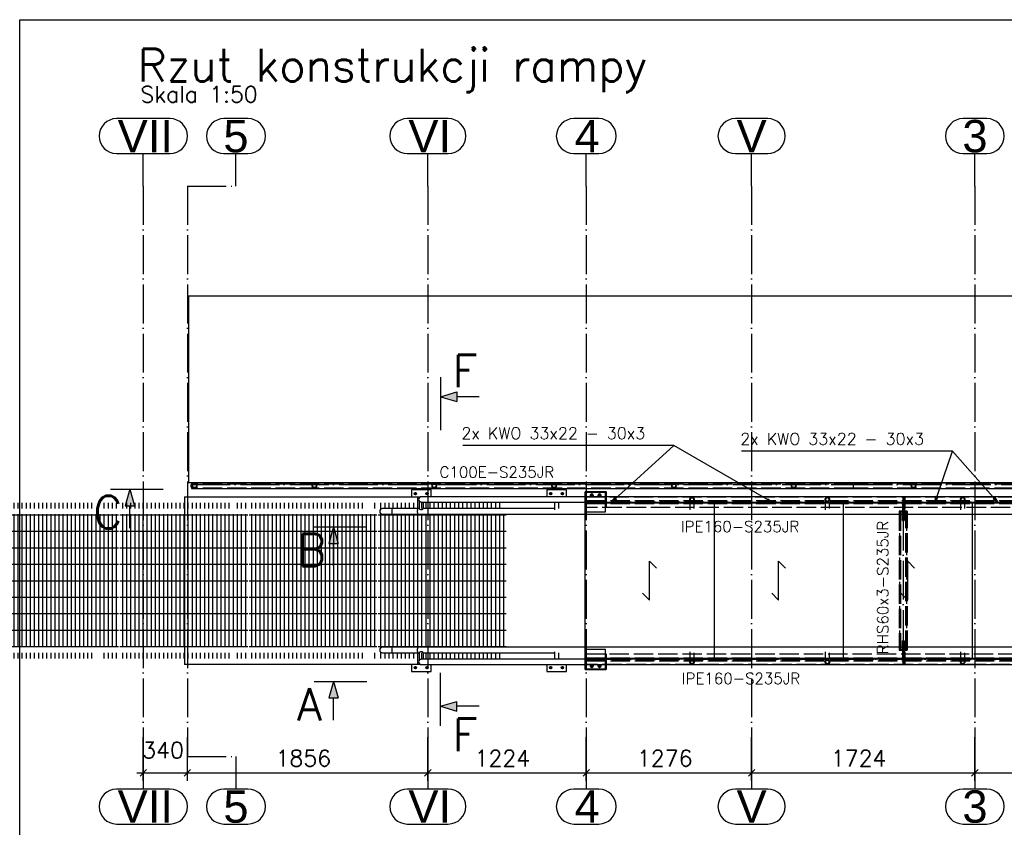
# Paper-space layout '450x700' of a CAD drawing. Header units: millimetres. Extents: x 0 to 420, y 0 to 695.
# Tile 46 of 86: x 0 to 152, y 570 to 695. Entities that reach past the tile are written whole.
import ezdxf

# ---------------------------------------------------------------- set-up
doc = ezdxf.new("R2010")
doc.units = ezdxf.units.MM
doc.linetypes.add('ACAD_ISO02W100', pattern=[15, 12, -3])
doc.linetypes.add('ACAD_ISO04W100', pattern=[30, 24, -3, 0, -3])
doc.layers.get('0').update_dxf_attribs({"linetype": 'CONTINUOUS'})
for name, color, linetype in [('AS_DIM_ON', 7, 'CONTINUOUS'), ('AS_Siatki', 72, 'CONTINUOUS'), ('Tabelka', 172, 'CONTINUOUS')]:
    doc.layers.add(name, color=color, linetype=linetype)
doc.styles.add('Arial', font='arial.ttf')
doc.styles.add('PB_CutSymbolDown', font='txt.shx', dxfattribs={"height": 5})
doc.styles.add('PB_CutSymbolUp', font='txt.shx', dxfattribs={"height": 5})
doc.styles.add('ROMANS', font='romans')
doc.styles.add('Simplex.shx', font='simplex.shx', dxfattribs={"height": 2})

# ---------------------------------------------------------------- blocks, each defined once
blk = doc.blocks.new('*U5')
at = {"color": 3}
blk.add_lwpolyline([(0, 690), (0, 0), (-415, 0), (-415, 690)], close=True, dxfattribs=at)
blk = doc.blocks.new('sectionup')
blk.add_hatch(color=256).paths.add_polyline_path([(-2.55, 0.73), (-2.55, -0.73), (0, 0)])
at = {"color": 7, "linetype": 'Continuous'}
for p, q in [((0, 3), (0, -5.15)), ((-6, 0), (-2.55, 0))]:
    blk.add_line(p, q, dxfattribs=at)
for p, q in [((0, 0), (-2.55, 0.73)), ((-2.55, 0.73), (-2.55, -0.73)), ((0, 0), (-2.55, -0.73))]:
    blk.add_line(p, q)
blk = doc.blocks.new('sectiondown')
blk.add_hatch(color=256).paths.add_polyline_path([(0, 0), (-2.55, 0.73), (-2.55, -0.73)])
at = {"color": 7, "linetype": 'Continuous'}
for p, q in [((0, -3), (0, 5.15)), ((-6, 0), (-2.55, 0))]:
    blk.add_line(p, q, dxfattribs=at)
for p, q in [((0, 0), (-2.55, 0.73)), ((-2.55, -0.73), (-2.55, 0.73)), ((0, 0), (-2.55, -0.73))]:
    blk.add_line(p, q)

psp = doc.layouts.new('450x700')

# ---------------------------------------------------------------- hatches: boundary and pattern name
at = {"extrusion": (-0.079716, 4.83996e-18, 0.996818)}
h = psp.add_hatch(dxfattribs=at)
h.set_pattern_fill('GRATE', color=256, scale=0.8, style=0)
h.set_pattern_definition([(4e-17, (-608.4092, 5.43235), (-5e-19, 0.635), []), (90, (-608.4092, 5.4323), (-2.54, 2e-16), [])])
h.paths.add_polyline_path([(-620.41, 11.63), (-620.41, -4.47), (-619.53, -4.47), (-619.53, 11.63)], flags=0)
h.paths.add_polyline_path([(-597.29, 11.63), (-597.29, -4.47), (-596.41, -4.47), (-596.41, 11.63)], flags=0)
h.paths.add_polyline_path([(-620.41, 15.33), (-620.41, 12.43), (-619.53, 12.43), (-619.53, 15.33)], flags=0)
h.paths.add_polyline_path([(-618.68, 15.33), (-618.68, -4.47), (-598.14, -4.47), (-598.14, 15.33)], flags=0)
h.paths.add_polyline_path([(-597.29, 15.33), (-597.29, 12.43), (-596.41, 12.43), (-596.41, 15.33)], flags=0)
h = psp.add_hatch(dxfattribs=at)
h.set_pattern_fill('GRATE', color=256, scale=0.8, style=0)
h.set_pattern_definition([(4e-17, (-608.4092, 25.43235), (-5e-19, 0.635), []), (90, (-608.4092, 25.4323), (-2.54, 2e-16), [])])
h.paths.add_polyline_path([(-620.41, 32.63), (-620.41, 15.53), (-619.53, 15.53), (-619.53, 32.63)], flags=0)
h.paths.add_polyline_path([(-597.29, 32.63), (-597.29, 15.53), (-596.41, 15.53), (-596.41, 32.63)], flags=0)
h.paths.add_polyline_path([(-620.41, 35.33), (-620.41, 33.33), (-619.53, 33.33), (-619.53, 35.33)], flags=0)
h.paths.add_polyline_path([(-618.68, 35.33), (-618.68, 15.53), (-598.14, 15.53), (-598.14, 35.33)], flags=0)
h.paths.add_polyline_path([(-597.29, 35.33), (-597.29, 33.33), (-596.41, 33.33), (-596.41, 35.33)], flags=0)
h = psp.add_hatch(dxfattribs=at)
h.set_pattern_fill('GRATE', color=256, scale=0.8, style=0)
h.set_pattern_definition([(4e-17, (-608.4092, 45.43235), (-5e-19, 0.635), []), (90, (-608.4092, 45.4323), (-2.54, 2e-16), [])])
h.paths.add_polyline_path([(-620.41, 53.53), (-620.41, 35.53), (-619.53, 35.53), (-619.53, 53.53)], flags=0)
h.paths.add_polyline_path([(-597.29, 53.53), (-597.29, 35.53), (-596.41, 35.53), (-596.41, 53.53)], flags=0)
h.paths.add_polyline_path([(-620.41, 55.33), (-620.41, 54.33), (-619.53, 54.33), (-619.53, 55.33)], flags=0)
h.paths.add_polyline_path([(-618.68, 55.33), (-618.68, 35.53), (-598.14, 35.53), (-598.14, 55.33)], flags=0)
h.paths.add_polyline_path([(-597.29, 55.33), (-597.29, 54.33), (-596.41, 54.33), (-596.41, 55.33)], flags=0)
h = psp.add_hatch(dxfattribs=at)
h.set_pattern_fill('GRATE', color=256, scale=0.8, style=0)
h.set_pattern_definition([(4e-17, (-608.4092, 65.43235), (-5e-19, 0.635), []), (90, (-608.4092, 65.4323), (-2.54, 2e-16), [])])
h.paths.add_polyline_path([(-620.41, 74.53), (-620.41, 55.53), (-619.53, 55.53), (-619.53, 74.53)], flags=0)
h.paths.add_polyline_path([(-597.29, 74.53), (-597.29, 55.53), (-596.41, 55.53), (-596.41, 74.53)], flags=0)
h.paths.add_polyline_path([(-620.41, 75.33), (-619.53, 75.33)], flags=0)
h.paths.add_polyline_path([(-618.68, 75.33), (-618.68, 55.53), (-598.14, 55.53), (-598.14, 75.33)], flags=0)
h.paths.add_polyline_path([(-597.29, 75.33), (-596.41, 75.33)], flags=0)

# ---------------------------------------------------------------- linework, layer by layer
at = {"color": 20, "linetype": 'Continuous', "ltscale": 0.25}
for p, q in [((23.23, 679.73), (14.95, 679.73)), ((35.25, 679.73), (31.54, 679.73)), ((66.18, 679.73), (59.84, 679.73)), ((89.42, 679.73), (85.56, 679.73)), ((115.5, 679.73), (110.52, 679.73)), ((149.33, 679.73), (145.66, 679.73)), ((14.95, 674.33), (23.23, 674.33)), ((31.54, 674.33), (35.25, 674.33)), ((59.84, 674.33), (66.18, 674.33)), ((85.56, 674.33), (89.42, 674.33)), ((110.52, 674.33), (115.5, 674.33)), ((145.66, 674.33), (149.33, 674.33)), ((23.23, 576.25), (14.95, 576.25)), ((35.25, 576.25), (31.54, 576.25)), ((66.18, 576.25), (59.84, 576.25)), ((89.42, 576.25), (85.56, 576.25)), ((115.5, 576.25), (110.52, 576.25)), ((149.33, 576.25), (145.66, 576.25)), ((14.95, 570.85), (23.23, 570.85)), ((31.54, 570.85), (35.25, 570.85)), ((59.84, 570.85), (66.18, 570.85)), ((85.56, 570.85), (89.42, 570.85)), ((110.52, 570.85), (115.5, 570.85)), ((145.66, 570.85), (149.33, 570.85))]:
    psp.add_line(p, q, dxfattribs=at)
at = {"color": 20, "linetype": 'ACAD_ISO04W100', "ltscale": 0.25}
for p, q in [((19.09, 669.33), (19.09, 674.33)), ((33.39, 669.33), (33.39, 674.33)), ((63.01, 669.33), (63.01, 674.33)), ((87.49, 669.33), (87.49, 674.33)), ((113.01, 669.33), (113.01, 674.33)), ((147.49, 669.33), (147.49, 674.33)), ((19.09, 669.33), (19.09, 581.25)), ((19.09, 669.33), (19.09, 669.33)), ((25.89, 669.33), (25.89, 581.25)), ((25.89, 669.33), (33.39, 669.33)), ((63.01, 669.33), (63.01, 581.25)), ((63.01, 669.33), (63.01, 669.33)), ((87.49, 669.33), (87.49, 581.25)), ((87.49, 669.33), (87.49, 669.33)), ((113.01, 669.33), (113.01, 581.25)), ((113.01, 669.33), (113.01, 669.33)), ((147.49, 669.33), (147.49, 581.25)), ((147.49, 669.33), (147.49, 669.33)), ((19.09, 581.25), (19.09, 581.25)), ((19.09, 581.25), (19.09, 576.25)), ((25.89, 581.25), (33.39, 581.25)), ((33.39, 581.25), (33.39, 576.25)), ((63.01, 581.25), (63.01, 581.25)), ((63.01, 581.25), (63.01, 576.25)), ((87.49, 581.25), (87.49, 581.25)), ((87.49, 581.25), (87.49, 576.25)), ((113.01, 581.25), (113.01, 581.25)), ((113.01, 581.25), (113.01, 576.25)), ((147.49, 581.25), (147.49, 581.25)), ((147.49, 581.25), (147.49, 576.25))]:
    psp.add_line(p, q, dxfattribs=at)
at = {"linetype": 'Continuous', "ltscale": 0.25}
for p, q in [((379.89, 652.35), (26.09, 652.35)), ((26.09, 652.35), (26.09, 623.55)), ((26.09, 623.55), (379.89, 623.55)), ((26.51, 623.55), (26.51, 623.2)), ((26.71, 623.35), (26.62, 623.21)), ((26.85, 623.44), (26.71, 623.35)), ((27.01, 623.48), (26.85, 623.44)), ((27.01, 623.48), (26.85, 623.44)), ((341.51, 623.48), (27.01, 623.48)), ((128.76, 623.48), (128.76, 623.55)), ((26.55, 623.2), (26.45, 623.2)), ((26.45, 623.2), (26.45, 623.12)), ((26.45, 623.12), (26.55, 623.12)), ((26.45, 623.12), (26.45, 622.98)), ((26.55, 622.98), (26.45, 622.98)), ((26.45, 622.98), (26.45, 622.91)), ((26.45, 622.91), (26.55, 622.91)), ((26.51, 622.91), (26.51, 622.63)), ((26.51, 622.63), (26.99, 622.63)), ((26.59, 623.21), (26.55, 623.21)), ((26.55, 623.21), (26.55, 623.2)), ((26.55, 623.21), (26.55, 623.21)), ((26.55, 623.2), (26.55, 623.18)), ((26.55, 623.18), (26.55, 623.16)), ((26.55, 623.16), (26.55, 623.14)), ((26.55, 623.14), (26.55, 623.11)), ((26.55, 623.11), (26.55, 623.08)), ((26.55, 623.08), (26.55, 623.05)), ((26.55, 623.05), (26.55, 623.02)), ((26.55, 623.02), (26.55, 622.99)), ((26.55, 622.99), (26.55, 622.96)), ((26.55, 622.96), (26.55, 622.94)), ((26.55, 622.94), (26.55, 622.92)), ((26.55, 622.92), (26.55, 622.9)), ((26.55, 622.9), (26.55, 622.89)), ((26.55, 622.89), (26.59, 622.89)), ((26.55, 622.89), (26.55, 622.89)), ((26.62, 623.21), (26.59, 623.05)), ((26.59, 623.2), (26.59, 623.21)), ((26.59, 623.21), (26.59, 623.21)), ((26.59, 623.18), (26.59, 623.2)), ((26.59, 623.16), (26.59, 623.18)), ((26.59, 623.14), (26.59, 623.16)), ((26.59, 623.11), (26.59, 623.14)), ((26.6, 623.13), (26.59, 623.13)), ((26.59, 623.08), (26.59, 623.11)), ((26.59, 623.05), (26.59, 623.08)), ((26.59, 623.05), (26.62, 622.89)), ((26.59, 623.02), (26.59, 623.05)), ((26.59, 622.99), (26.59, 623.02)), ((26.59, 622.96), (26.59, 622.99)), ((26.59, 622.97), (26.6, 622.97)), ((26.59, 622.94), (26.59, 622.96)), ((26.59, 622.92), (26.59, 622.94)), ((26.59, 622.9), (26.59, 622.92)), ((26.59, 622.89), (26.59, 622.9)), ((26.59, 622.89), (26.59, 622.89)), ((26.62, 622.89), (26.71, 622.75)), ((26.71, 622.75), (26.85, 622.66)), ((26.85, 622.66), (27.01, 622.63)), ((26.85, 622.66), (27.01, 622.63)), ((27.01, 622.63), (341.51, 622.63)), ((63.51, 622.45), (60.51, 622.45)), ((60.51, 622.45), (60.51, 621.35)), ((61.04, 621.97), (60.97, 621.85)), ((60.97, 621.85), (61.04, 621.72)), ((61.18, 621.97), (61.04, 621.97)), ((61.25, 621.85), (61.18, 621.97)), ((61.18, 621.72), (61.25, 621.85)), ((62.84, 621.97), (62.77, 621.85)), ((62.77, 621.85), (62.84, 621.72)), ((62.98, 621.97), (62.84, 621.97)), ((63.05, 621.85), (62.98, 621.97)), ((62.98, 621.72), (63.05, 621.85)), ((63.51, 621.37), (63.51, 622.45)), ((84.41, 622.45), (81.41, 622.45)), ((81.41, 622.45), (81.41, 621.37)), ((81.94, 621.97), (81.87, 621.85)), ((81.87, 621.85), (81.94, 621.72)), ((82.08, 621.97), (81.94, 621.97)), ((82.15, 621.85), (82.08, 621.97)), ((82.08, 621.72), (82.15, 621.85)), ((83.74, 621.97), (83.67, 621.85)), ((83.67, 621.85), (83.74, 621.72)), ((83.88, 621.97), (83.74, 621.97)), ((83.95, 621.85), (83.88, 621.97)), ((83.88, 621.72), (83.95, 621.85)), ((84.41, 621.37), (84.41, 622.45)), ((90.53, 622.13), (87.33, 622.13)), ((87.33, 621.37), (87.33, 622.13)), ((90.43, 622.03), (87.43, 622.03)), ((87.43, 622.03), (87.43, 621.37)), ((90.43, 621.37), (90.43, 622.03)), ((90.53, 622.13), (90.53, 621.37)), ((25.43, 621.35), (61.44, 621.35)), ((25.43, 621.35), (25.43, 595.47)), ((61.04, 621.72), (61.18, 621.72)), ((61.44, 621.35), (61.89, 621.35)), ((61.44, 621.35), (61.44, 619.53)), ((61.62, 621.11), (61.59, 620.95)), ((61.59, 620.95), (61.62, 620.79)), ((61.71, 621.25), (61.62, 621.11)), ((61.62, 620.79), (61.71, 620.65)), ((61.69, 620.68), (61.69, 619.52)), ((61.85, 621.34), (61.71, 621.25)), ((61.72, 620.65), (61.71, 620.65)), ((61.71, 620.65), (61.85, 620.56)), ((61.85, 620.56), (61.79, 620.6)), ((62.01, 621.37), (61.85, 621.34)), ((61.85, 620.56), (62.01, 620.53)), ((61.89, 620.55), (61.85, 620.56)), ((62.01, 620.53), (61.89, 620.55)), ((145.61, 621.37), (62.01, 621.37)), ((62.01, 620.53), (145.61, 620.53)), ((62.33, 619.53), (62.33, 620.53)), ((62.84, 621.72), (62.98, 621.72)), ((81.94, 621.72), (82.08, 621.72)), ((82.59, 620.53), (82.59, 619.37)), ((83.23, 619.53), (83.23, 620.53)), ((83.74, 621.72), (83.88, 621.72)), ((87.28, 620.41), (87.28, 620.53)), ((87.28, 620.41), (103.49, 620.41)), ((87.28, 620.41), (87.28, 619.53)), ((87.33, 620.41), (87.33, 620.53)), ((88.22, 621.71), (88.12, 621.53)), ((88.12, 621.53), (88.21, 621.37)), ((88.43, 621.71), (88.22, 621.71)), ((88.54, 621.53), (88.43, 621.71)), ((88.45, 621.37), (88.54, 621.53)), ((89.42, 621.71), (89.32, 621.53)), ((89.32, 621.53), (89.41, 621.37)), ((89.63, 621.71), (89.42, 621.71)), ((89.74, 621.53), (89.63, 621.71)), ((89.65, 621.37), (89.74, 621.53)), ((103.49, 620.53), (103.49, 619.37)), ((104.13, 619.53), (104.13, 620.53)), ((104.13, 620.41), (107.22, 620.41)), ((107.22, 620.41), (124.39, 620.41)), ((107.22, 620.41), (107.22, 619.53)), ((124.39, 620.53), (124.39, 619.37)), ((125.03, 619.53), (125.03, 620.53)), ((125.03, 620.41), (127.15, 620.41)), ((127.15, 620.41), (145.29, 620.41)), ((127.15, 620.41), (127.15, 619.53)), ((145.29, 620.53), (145.29, 619.37)), ((166.51, 621.37), (145.61, 621.37)), ((145.61, 620.53), (166.51, 620.53)), ((145.93, 619.53), (145.93, 620.53)), ((145.93, 620.41), (147.09, 620.41)), ((147.09, 620.41), (166.19, 620.41)), ((147.09, 620.41), (147.09, 619.53)), ((55.63, 619.26), (55.59, 619.1)), ((55.59, 619.1), (55.63, 618.94)), ((55.72, 619.4), (55.63, 619.26)), ((55.63, 618.94), (55.72, 618.8)), ((55.86, 619.49), (55.72, 619.4)), ((55.72, 618.8), (55.86, 618.71)), ((56.02, 619.53), (55.86, 619.49)), ((56.13, 619.53), (56.02, 619.53)), ((56.46, 619.53), (56.13, 619.53)), ((56.94, 619.53), (56.46, 619.53)), ((57.52, 619.53), (56.94, 619.53)), ((61.46, 619.53), (57.52, 619.53)), ((57.52, 619.49), (57.52, 619.53)), ((57.52, 619.49), (57.52, 619.53)), ((57.52, 619.4), (57.52, 619.49)), ((57.52, 619.26), (57.52, 619.4)), ((57.52, 619.1), (57.52, 619.26)), ((57.52, 618.94), (57.52, 619.1)), ((57.52, 618.8), (57.52, 618.94)), ((57.52, 618.71), (57.52, 618.8)), ((61.44, 619.4), (61.45, 619.49)), ((61.44, 619.4), (61.44, 619.26)), ((61.44, 619.1), (61.44, 619.26)), ((61.44, 618.94), (61.44, 619.1)), ((61.44, 618.94), (61.44, 618.8)), ((61.45, 618.71), (61.44, 618.8)), ((61.45, 619.49), (61.46, 619.53)), ((61.69, 619.53), (61.46, 619.53)), ((61.69, 619.52), (61.72, 619.5)), ((61.72, 619.5), (61.73, 619.49)), ((61.73, 619.49), (61.79, 619.44)), ((61.79, 619.44), (61.88, 619.4)), ((61.88, 619.4), (61.89, 619.4)), ((61.89, 619.4), (62.01, 619.38)), ((62.01, 619.38), (62.07, 619.4)), ((62.07, 619.4), (62.13, 619.41)), ((62.13, 619.41), (62.23, 619.46)), ((62.23, 619.46), (62.26, 619.49)), ((62.26, 619.49), (62.3, 619.51)), ((62.3, 619.51), (62.32, 619.53)), ((82.59, 619.53), (62.32, 619.53)), ((55.86, 618.71), (56.02, 618.68)), ((56.02, 618.68), (56.13, 618.68)), ((56.13, 618.68), (56.46, 618.68)), ((56.46, 618.68), (56.94, 618.68)), ((56.94, 618.68), (57.52, 618.68)), ((57.52, 618.68), (57.52, 618.71)), ((57.52, 618.68), (57.52, 618.71)), ((57.52, 618.68), (61.46, 618.68)), ((61.44, 618.68), (61.44, 598.14)), ((61.46, 618.68), (61.45, 618.71)), ((61.46, 618.68), (187, 618.68)), ((87.28, 618.68), (87.28, 598.14)), ((107.22, 618.68), (107.22, 598.14)), ((127.15, 618.68), (127.15, 598.14)), ((147.09, 618.68), (147.09, 598.14)), ((55.63, 597.88), (55.59, 597.72)), ((55.59, 597.72), (55.63, 597.55)), ((55.72, 598.02), (55.63, 597.88)), ((55.63, 597.55), (55.72, 597.42)), ((55.86, 598.11), (55.72, 598.02)), ((56.02, 598.14), (55.86, 598.11)), ((56.13, 598.14), (56.02, 598.14)), ((56.46, 598.14), (56.13, 598.14)), ((56.94, 598.14), (56.46, 598.14)), ((57.52, 598.14), (56.94, 598.14)), ((61.46, 598.14), (57.52, 598.14)), ((57.52, 598.11), (57.52, 598.14)), ((57.52, 598.02), (57.52, 598.11)), ((57.52, 597.88), (57.52, 598.02)), ((57.52, 597.72), (57.52, 597.88)), ((57.52, 597.55), (57.52, 597.72)), ((57.52, 597.42), (57.52, 597.55)), ((57.52, 597.42), (57.52, 597.55)), ((61.44, 598.02), (61.45, 598.11)), ((61.44, 598.02), (61.44, 597.88)), ((61.44, 597.72), (61.44, 597.88)), ((61.44, 597.55), (61.44, 597.72)), ((61.44, 597.55), (61.44, 597.42)), ((61.45, 598.11), (61.46, 598.14)), ((187, 598.14), (61.46, 598.14)), ((55.72, 597.42), (55.86, 597.33)), ((55.86, 597.33), (56.02, 597.29)), ((56.02, 597.29), (56.13, 597.29)), ((56.13, 597.29), (56.46, 597.29)), ((56.46, 597.29), (56.94, 597.29)), ((56.94, 597.29), (57.52, 597.29)), ((57.52, 597.33), (57.52, 597.42)), ((57.52, 597.29), (57.52, 597.33)), ((57.52, 597.29), (61.46, 597.29)), ((61.45, 597.33), (61.44, 597.42)), ((61.44, 597.29), (61.44, 595.47)), ((61.46, 597.29), (61.45, 597.33)), ((61.46, 597.29), (61.69, 597.29)), ((61.62, 596.03), (61.59, 595.87)), ((61.71, 596.17), (61.62, 596.03)), ((61.72, 597.32), (61.69, 597.3)), ((61.69, 597.3), (61.69, 596.14)), ((61.69, 596.14), (61.71, 596.17)), ((61.85, 596.26), (61.71, 596.17)), ((61.71, 596.17), (61.72, 596.17)), ((61.73, 597.33), (61.72, 597.32)), ((61.72, 596.17), (61.79, 596.22)), ((61.79, 597.38), (61.73, 597.33)), ((61.88, 597.42), (61.79, 597.38)), ((61.79, 596.22), (61.85, 596.26)), ((61.83, 596.25), (61.85, 596.26)), ((62.01, 596.29), (61.85, 596.26)), ((61.85, 596.26), (61.89, 596.27)), ((61.89, 597.42), (61.88, 597.42)), ((62.01, 597.44), (61.89, 597.42)), ((61.89, 596.27), (62.01, 596.29)), ((62.07, 597.42), (62.01, 597.44)), ((145.61, 596.29), (62.01, 596.29)), ((62.13, 597.41), (62.07, 597.42)), ((62.23, 597.35), (62.13, 597.41)), ((62.26, 597.33), (62.23, 597.35)), ((62.3, 597.31), (62.26, 597.33)), ((62.32, 597.29), (62.3, 597.31)), ((62.32, 597.29), (82.59, 597.29)), ((62.33, 596.29), (62.33, 597.29)), ((82.59, 597.44), (82.59, 596.29)), ((83.23, 596.29), (83.23, 597.29)), ((87.28, 597.29), (87.28, 596.41)), ((87.28, 596.29), (87.28, 596.41)), ((103.49, 596.41), (87.28, 596.41)), ((87.33, 596.29), (87.33, 596.41)), ((103.49, 597.44), (103.49, 596.29)), ((104.13, 596.29), (104.13, 597.29)), ((107.22, 596.41), (104.13, 596.41)), ((107.22, 597.29), (107.22, 596.41)), ((124.39, 596.41), (107.22, 596.41)), ((124.39, 597.44), (124.39, 596.29)), ((125.03, 596.29), (125.03, 597.29)), ((127.15, 596.41), (125.03, 596.41)), ((127.15, 597.29), (127.15, 596.41)), ((145.29, 596.41), (127.15, 596.41)), ((145.29, 597.44), (145.29, 596.29)), ((166.51, 596.29), (145.61, 596.29)), ((145.93, 596.29), (145.93, 597.29)), ((147.09, 596.41), (145.93, 596.41)), ((147.09, 597.29), (147.09, 596.41)), ((166.19, 596.41), (147.09, 596.41)), ((61.44, 595.47), (25.43, 595.47)), ((60.51, 595.47), (60.51, 594.37)), ((61.04, 595.09), (60.97, 594.97)), ((60.97, 594.97), (61.04, 594.84)), ((61.18, 595.09), (61.04, 595.09)), ((61.04, 594.84), (61.18, 594.84)), ((61.25, 594.97), (61.18, 595.09)), ((61.18, 594.84), (61.25, 594.97)), ((61.89, 595.47), (61.44, 595.47)), ((61.59, 595.87), (61.62, 595.71)), ((61.62, 595.71), (61.71, 595.57)), ((61.71, 595.57), (61.85, 595.48)), ((61.85, 595.48), (62.01, 595.45)), ((62.01, 595.45), (145.61, 595.45)), ((62.84, 595.09), (62.77, 594.97)), ((62.77, 594.97), (62.84, 594.84)), ((62.98, 595.09), (62.84, 595.09)), ((62.84, 594.84), (62.98, 594.84)), ((63.05, 594.97), (62.98, 595.09)), ((62.98, 594.84), (63.05, 594.97)), ((63.51, 594.37), (63.51, 595.45)), ((81.41, 595.45), (81.41, 594.37)), ((81.94, 595.09), (81.87, 594.97)), ((81.87, 594.97), (81.94, 594.84)), ((82.08, 595.09), (81.94, 595.09)), ((81.94, 594.84), (82.08, 594.84)), ((82.15, 594.97), (82.08, 595.09)), ((82.08, 594.84), (82.15, 594.97)), ((83.74, 595.09), (83.67, 594.97)), ((83.67, 594.97), (83.74, 594.84)), ((83.88, 595.09), (83.74, 595.09)), ((83.74, 594.84), (83.88, 594.84)), ((83.95, 594.97), (83.88, 595.09)), ((83.88, 594.84), (83.95, 594.97)), ((84.41, 594.37), (84.41, 595.45)), ((87.33, 594.69), (87.33, 595.45)), ((87.33, 594.69), (90.53, 594.69)), ((87.43, 595.45), (87.43, 594.79)), ((87.43, 594.79), (90.43, 594.79)), ((88.21, 595.45), (88.12, 595.29)), ((88.12, 595.29), (88.22, 595.11)), ((88.22, 595.11), (88.43, 595.11)), ((88.43, 595.11), (88.54, 595.29)), ((88.54, 595.29), (88.45, 595.45)), ((89.41, 595.45), (89.32, 595.29)), ((89.32, 595.29), (89.42, 595.11)), ((89.42, 595.11), (89.63, 595.11)), ((89.63, 595.11), (89.74, 595.29)), ((89.74, 595.29), (89.65, 595.45)), ((90.43, 594.79), (90.43, 595.45)), ((90.53, 595.45), (90.53, 594.69)), ((145.61, 595.45), (166.51, 595.45)), ((60.51, 594.37), (63.51, 594.37)), ((81.41, 594.37), (84.41, 594.37))]:
    psp.add_line(p, q, dxfattribs=at)
at = {"color": 7}
for p, q in [((91.28, 620.41), (100.98, 629.27)), ((141.29, 620.41), (144.04, 628.39))]:
    psp.add_line(p, q, dxfattribs=at)
at = {"color": 84, "linetype": 'ACAD_ISO02W100', "ltscale": 0.25}
for p, q in [((128.76, 623.46), (26.51, 623.46)), ((128.76, 623.33), (26.51, 623.33)), ((128.76, 622.63), (128.76, 623.48)), ((239.76, 623.46), (128.76, 623.46)), ((239.76, 623.33), (128.76, 623.33)), ((26.51, 623.2), (26.51, 622.91)), ((128.76, 622.69), (26.51, 622.69)), ((26.99, 622.63), (128.76, 622.63)), ((239.76, 622.69), (128.76, 622.69)), ((128.76, 622.63), (239.76, 622.63)), ((87.33, 621.35), (186.71, 621.35)), ((87.33, 620.53), (87.33, 621.35)), ((87.33, 619.71), (87.33, 620.41)), ((87.43, 621.37), (87.43, 619.03)), ((87.48, 620.76), (87.48, 621.35)), ((87.53, 620.63), (87.48, 620.76)), ((87.48, 620.76), (186.71, 620.76)), ((87.53, 620.43), (87.48, 620.3)), ((87.48, 620.3), (87.52, 620.41)), ((87.48, 620.3), (186.71, 620.3)), ((87.48, 619.71), (87.48, 620.3)), ((87.52, 620.41), (87.53, 620.43)), ((87.65, 620.58), (87.53, 620.63)), ((87.53, 620.63), (87.66, 620.58)), ((87.53, 620.43), (87.66, 620.48)), ((87.66, 620.58), (87.65, 620.58)), ((87.66, 620.58), (186.71, 620.58)), ((87.66, 620.48), (186.71, 620.48)), ((90.21, 620.58), (90.2, 620.58)), ((90.2, 620.48), (90.33, 620.43)), ((90.33, 620.63), (90.21, 620.58)), ((90.38, 620.76), (90.33, 620.63)), ((90.33, 620.43), (90.33, 620.41)), ((90.33, 620.41), (90.38, 620.3)), ((90.38, 621.35), (90.38, 620.76)), ((90.38, 620.3), (90.38, 619.71)), ((90.43, 619.03), (90.43, 621.37)), ((90.53, 621.35), (90.53, 619.71)), ((103.47, 620.95), (103.57, 621.19)), ((103.57, 620.71), (103.47, 620.95)), ((103.49, 620.41), (104.13, 620.41)), ((103.61, 621.15), (103.53, 620.95)), ((103.53, 620.95), (103.61, 620.75)), ((103.57, 621.19), (103.81, 621.29)), ((103.81, 620.61), (103.57, 620.71)), ((103.81, 621.23), (103.61, 621.15)), ((103.61, 620.75), (103.81, 620.67)), ((103.81, 621.29), (104.05, 621.19)), ((104.01, 621.15), (103.81, 621.23)), ((103.81, 620.67), (104.01, 620.75)), ((104.05, 620.71), (103.81, 620.61)), ((104.09, 620.95), (104.01, 621.15)), ((104.01, 620.75), (104.09, 620.95)), ((104.05, 621.19), (104.15, 620.95)), ((104.15, 620.95), (104.05, 620.71)), ((107.26, 596.41), (107.26, 620.41)), ((124.39, 620.41), (125.03, 620.41)), ((124.4, 621.02), (124.47, 621.19)), ((124.47, 620.71), (124.4, 620.88)), ((124.51, 621.15), (124.43, 620.95)), ((124.43, 620.95), (124.51, 620.75)), ((124.47, 621.19), (124.71, 621.29)), ((124.71, 620.61), (124.47, 620.71)), ((124.71, 621.23), (124.51, 621.15)), ((124.51, 620.75), (124.71, 620.67)), ((124.71, 621.29), (124.95, 621.19)), ((124.91, 621.15), (124.71, 621.23)), ((124.71, 620.67), (124.91, 620.75)), ((124.95, 620.71), (124.71, 620.61)), ((124.99, 620.95), (124.91, 621.15)), ((124.91, 620.75), (124.99, 620.95)), ((124.95, 621.19), (125.02, 621.02)), ((125.02, 620.88), (124.95, 620.71)), ((127.2, 596.41), (127.2, 620.41)), ((136.36, 621.28), (136.48, 621.28)), ((136.36, 621.28), (136.36, 620.78)), ((136.36, 620.78), (136.38, 620.58)), ((136.48, 620.78), (136.36, 620.78)), ((136.38, 620.48), (136.36, 620.28)), ((136.38, 620.58), (136.38, 620.58)), ((136.48, 621.28), (136.71, 621.28)), ((136.48, 621.28), (136.48, 620.78)), ((136.5, 620.58), (136.48, 620.78)), ((136.5, 620.48), (136.48, 620.28)), ((136.5, 620.58), (136.5, 620.58)), ((136.59, 620.78), (136.58, 620.58)), ((136.59, 620.28), (136.58, 620.48)), ((136.59, 620.78), (136.59, 621.28)), ((136.71, 620.78), (136.59, 620.78)), ((136.7, 620.58), (136.71, 620.78)), ((136.7, 620.58), (136.7, 620.58)), ((136.71, 620.28), (136.7, 620.48)), ((136.71, 620.78), (136.71, 621.28)), ((145.27, 620.95), (145.37, 621.19)), ((145.37, 620.71), (145.27, 620.95)), ((145.29, 620.41), (145.93, 620.41)), ((145.41, 621.15), (145.33, 620.95)), ((145.33, 620.95), (145.41, 620.75)), ((145.37, 621.19), (145.61, 621.29)), ((145.61, 620.61), (145.37, 620.71)), ((145.61, 621.23), (145.41, 621.15)), ((145.41, 620.75), (145.61, 620.67)), ((145.61, 621.29), (145.85, 621.19)), ((145.81, 621.15), (145.61, 621.23)), ((145.61, 620.67), (145.81, 620.75)), ((145.85, 620.71), (145.61, 620.61)), ((145.89, 620.95), (145.81, 621.15)), ((145.81, 620.75), (145.89, 620.95)), ((145.85, 621.19), (145.95, 620.95)), ((145.95, 620.95), (145.85, 620.71)), ((147.14, 596.41), (147.14, 620.41)), ((87.28, 619.53), (87.28, 618.68)), ((186.71, 619.71), (87.33, 619.71)), ((87.33, 597.11), (87.33, 619.71)), ((87.43, 619.03), (90.43, 619.03)), ((107.22, 619.53), (107.22, 618.68)), ((127.15, 619.53), (127.15, 618.68)), ((135.78, 619.08), (135.8, 619.08)), ((135.78, 619.08), (135.78, 597.74)), ((135.8, 619.08), (135.86, 619.08)), ((135.84, 619.14), (135.82, 619.14)), ((135.82, 619.14), (135.82, 619.08)), ((135.9, 619.14), (135.84, 619.14)), ((135.84, 619.08), (135.84, 597.74)), ((135.86, 619.08), (136.29, 619.08)), ((135.86, 619.08), (135.86, 597.74)), ((135.86, 619.08), (135.86, 597.74)), ((136.31, 619.14), (135.9, 619.14)), ((135.9, 619.08), (135.9, 619.14)), ((135.9, 619.14), (135.9, 619.08)), ((135.9, 619.08), (135.9, 597.74)), ((135.92, 597.74), (135.92, 619.08)), ((135.96, 619.08), (135.96, 597.74)), ((135.98, 619.08), (135.98, 619.14)), ((135.98, 619.08), (135.98, 597.74)), ((136.29, 619.08), (136.31, 619.08)), ((136.29, 619.08), (136.29, 619.08)), ((136.29, 617.68), (136.29, 619.08)), ((136.29, 617.68), (136.29, 619.08)), ((136.33, 620.28), (136.3, 619.98)), ((136.53, 619.98), (136.3, 619.98)), ((136.3, 619.98), (136.3, 617.68)), ((136.4, 619.14), (136.31, 619.14)), ((136.31, 619.08), (136.31, 619.14)), ((136.31, 619.08), (136.4, 619.08)), ((136.36, 620.28), (136.33, 620.28)), ((136.48, 620.28), (136.36, 620.28)), ((136.36, 620.28), (136.36, 619.68)), ((136.36, 619.68), (136.38, 619.53)), ((136.48, 619.68), (136.36, 619.68)), ((136.38, 619.53), (136.38, 619.48)), ((136.38, 619.48), (136.4, 619.28)), ((136.38, 617.68), (136.38, 619.08)), ((136.41, 619.98), (136.39, 620.28)), ((136.39, 617.68), (136.39, 619.08)), ((136.4, 619.28), (136.51, 619.28)), ((136.4, 619.08), (136.4, 619.14)), ((136.41, 617.68), (136.41, 619.98)), ((136.45, 620.28), (136.42, 619.98)), ((136.42, 619.98), (136.42, 617.68)), ((136.85, 619.14), (136.43, 619.14)), ((136.43, 619.14), (136.43, 619.08)), ((136.43, 619.08), (136.45, 619.08)), ((136.45, 619.08), (136.88, 619.08)), ((136.45, 619.08), (136.45, 617.68)), ((136.45, 619.08), (136.45, 617.68)), ((136.48, 620.28), (136.48, 619.68)), ((136.51, 620.28), (136.48, 620.28)), ((136.48, 619.68), (136.5, 619.53)), ((136.5, 619.53), (136.5, 619.48)), ((136.5, 619.48), (136.51, 619.28)), ((136.53, 619.98), (136.51, 620.28)), ((136.51, 619.28), (136.68, 619.28)), ((136.52, 619.08), (136.52, 619.14)), ((136.53, 617.68), (136.53, 619.98)), ((136.54, 619.08), (136.54, 617.68)), ((136.55, 619.08), (136.55, 617.68)), ((136.56, 619.28), (136.59, 619.68)), ((136.71, 620.28), (136.59, 620.28)), ((136.59, 619.68), (136.59, 620.28)), ((136.71, 619.68), (136.59, 619.68)), ((136.68, 619.28), (136.71, 619.68)), ((136.71, 619.68), (136.71, 620.28)), ((136.91, 619.14), (136.85, 619.14)), ((136.85, 619.08), (136.85, 619.14)), ((136.85, 597.74), (136.85, 619.08)), ((136.88, 619.08), (136.94, 619.08)), ((136.88, 597.74), (136.88, 619.08)), ((136.94, 619.14), (136.91, 619.14)), ((136.92, 619.08), (136.92, 597.74)), ((137.01, 619.14), (136.94, 619.14)), ((136.94, 619.08), (136.94, 619.14)), ((136.94, 619.14), (136.94, 619.08)), ((136.94, 619.08), (136.98, 619.08)), ((136.94, 597.74), (136.94, 619.08)), ((136.97, 597.74), (136.97, 619.08)), ((136.98, 619.08), (137.06, 619.08)), ((136.98, 597.74), (136.98, 619.08)), ((136.99, 597.74), (136.99, 619.08)), ((137.01, 619.08), (137.01, 619.14)), ((137.06, 597.74), (137.06, 619.08)), ((147.09, 619.53), (147.09, 618.68)), ((136.29, 617.68), (136.3, 617.68)), ((136.3, 617.68), (136.42, 617.68)), ((136.42, 617.68), (136.45, 617.68)), ((136.45, 617.68), (136.45, 617.68)), ((136.45, 617.68), (136.52, 617.68)), ((136.52, 617.68), (136.54, 617.68)), ((136.54, 617.68), (136.55, 617.68)), ((136.3, 599.14), (136.29, 599.14)), ((136.29, 597.74), (136.29, 599.14)), ((136.29, 597.74), (136.29, 599.14)), ((136.42, 599.14), (136.3, 599.14)), ((136.3, 599.14), (136.3, 596.84)), ((136.38, 597.74), (136.38, 599.14)), ((136.39, 597.74), (136.39, 599.14)), ((136.41, 596.84), (136.41, 599.14)), ((136.45, 599.14), (136.42, 599.14)), ((136.42, 599.14), (136.42, 596.84)), ((136.45, 599.14), (136.45, 599.14)), ((136.45, 599.14), (136.45, 597.74)), ((136.45, 599.14), (136.45, 597.74)), ((136.52, 599.14), (136.45, 599.14)), ((136.54, 599.14), (136.52, 599.14)), ((136.53, 596.84), (136.53, 599.14)), ((136.55, 599.14), (136.54, 599.14)), ((136.54, 599.14), (136.54, 597.74)), ((136.55, 599.14), (136.55, 597.74)), ((87.28, 598.14), (87.28, 597.29)), ((90.43, 597.79), (87.43, 597.79)), ((87.43, 597.79), (87.43, 595.45)), ((90.43, 595.45), (90.43, 597.79)), ((107.22, 598.14), (107.22, 597.29)), ((127.15, 598.14), (127.15, 597.29)), ((135.8, 597.74), (135.78, 597.74)), ((135.86, 597.74), (135.8, 597.74)), ((135.82, 597.74), (135.82, 597.68)), ((135.82, 597.68), (135.84, 597.68)), ((135.84, 597.68), (135.9, 597.68)), ((136.29, 597.74), (135.86, 597.74)), ((135.9, 597.68), (135.9, 597.74)), ((135.9, 597.74), (135.9, 597.68)), ((135.9, 597.68), (136.31, 597.68)), ((135.98, 597.68), (135.98, 597.74)), ((136.31, 597.74), (136.29, 597.74)), ((136.29, 597.74), (136.29, 597.74)), ((136.4, 597.74), (136.31, 597.74)), ((136.31, 597.68), (136.31, 597.74)), ((136.31, 597.68), (136.4, 597.68)), ((136.4, 597.54), (136.36, 597.14)), ((136.4, 597.68), (136.4, 597.74)), ((136.51, 597.54), (136.4, 597.54)), ((136.45, 597.74), (136.43, 597.74)), ((136.43, 597.74), (136.43, 597.68)), ((136.43, 597.68), (136.85, 597.68)), ((136.88, 597.74), (136.45, 597.74)), ((136.51, 597.54), (136.5, 597.34)), ((136.68, 597.54), (136.51, 597.54)), ((136.52, 597.68), (136.52, 597.74)), ((136.59, 597.14), (136.56, 597.54)), ((136.7, 597.29), (136.68, 597.54)), ((136.85, 597.68), (136.85, 597.74)), ((136.85, 597.68), (136.91, 597.68)), ((136.94, 597.74), (136.88, 597.74)), ((136.91, 597.68), (136.94, 597.68)), ((136.94, 597.68), (136.94, 597.74)), ((136.94, 597.74), (136.94, 597.68)), ((136.98, 597.74), (136.94, 597.74)), ((136.94, 597.68), (137.01, 597.68)), ((137.06, 597.74), (136.98, 597.74)), ((137.01, 597.68), (137.01, 597.74)), ((147.09, 598.14), (147.09, 597.29)), ((87.33, 597.11), (186.71, 597.11)), ((87.33, 596.41), (87.33, 597.11)), ((87.33, 595.47), (87.33, 596.29)), ((87.48, 596.52), (87.48, 597.11)), ((87.52, 596.41), (87.48, 596.52)), ((87.48, 596.52), (87.53, 596.39)), ((87.48, 596.52), (186.71, 596.52)), ((87.48, 596.06), (87.53, 596.19)), ((87.48, 596.06), (186.71, 596.06)), ((87.48, 595.47), (87.48, 596.06)), ((87.53, 596.39), (87.52, 596.41)), ((87.66, 596.34), (87.53, 596.39)), ((87.53, 596.19), (87.65, 596.24)), ((87.66, 596.24), (87.53, 596.19)), ((87.65, 596.24), (87.66, 596.24)), ((87.66, 596.34), (186.71, 596.34)), ((87.66, 596.24), (186.71, 596.24)), ((90.33, 596.39), (90.2, 596.34)), ((90.2, 596.24), (90.21, 596.24)), ((90.21, 596.24), (90.33, 596.19)), ((90.38, 596.52), (90.33, 596.41)), ((90.33, 596.41), (90.33, 596.39)), ((90.33, 596.19), (90.38, 596.06)), ((90.38, 597.11), (90.38, 596.52)), ((90.38, 596.06), (90.38, 595.47)), ((90.53, 597.11), (90.53, 595.47)), ((103.47, 595.87), (103.57, 596.11)), ((104.13, 596.41), (103.49, 596.41)), ((103.61, 596.07), (103.53, 595.87)), ((103.57, 596.11), (103.81, 596.21)), ((103.81, 596.15), (103.61, 596.07)), ((103.81, 596.21), (104.05, 596.11)), ((104.01, 596.07), (103.81, 596.15)), ((104.09, 595.87), (104.01, 596.07)), ((104.05, 596.11), (104.15, 595.87)), ((125.03, 596.41), (124.39, 596.41)), ((124.4, 595.94), (124.47, 596.11)), ((124.51, 596.07), (124.43, 595.87)), ((124.47, 596.11), (124.71, 596.21)), ((124.71, 596.15), (124.51, 596.07)), ((124.71, 596.21), (124.95, 596.11)), ((124.91, 596.07), (124.71, 596.15)), ((124.99, 595.87), (124.91, 596.07)), ((124.95, 596.11), (125.02, 595.94)), ((136.3, 596.84), (136.33, 596.54)), ((136.53, 596.84), (136.3, 596.84)), ((136.33, 596.54), (136.36, 596.54)), ((136.48, 597.14), (136.36, 597.14)), ((136.36, 597.14), (136.36, 596.54)), ((136.36, 596.54), (136.38, 596.34)), ((136.36, 596.54), (136.48, 596.54)), ((136.38, 596.24), (136.36, 596.04)), ((136.48, 596.04), (136.36, 596.04)), ((136.36, 596.04), (136.36, 595.54)), ((136.38, 596.24), (136.38, 596.24)), ((136.39, 596.54), (136.41, 596.84)), ((136.42, 596.84), (136.45, 596.54)), ((136.5, 597.29), (136.48, 597.14)), ((136.48, 597.14), (136.48, 596.54)), ((136.48, 596.54), (136.5, 596.34)), ((136.48, 596.54), (136.51, 596.54)), ((136.48, 596.04), (136.5, 596.24)), ((136.48, 596.04), (136.48, 595.54)), ((136.5, 597.34), (136.5, 597.29)), ((136.5, 596.24), (136.5, 596.24)), ((136.51, 596.54), (136.53, 596.84)), ((136.58, 596.34), (136.59, 596.54)), ((136.58, 596.24), (136.59, 596.04)), ((136.71, 597.14), (136.59, 597.14)), ((136.59, 596.54), (136.59, 597.14)), ((136.59, 596.54), (136.71, 596.54)), ((136.71, 596.04), (136.59, 596.04)), ((136.59, 595.54), (136.59, 596.04)), ((136.71, 597.21), (136.7, 597.29)), ((136.7, 596.34), (136.71, 596.54)), ((136.71, 596.04), (136.7, 596.24)), ((136.7, 596.24), (136.7, 596.24)), ((136.71, 597.14), (136.71, 597.21)), ((136.71, 596.54), (136.71, 597.14)), ((136.71, 595.54), (136.71, 596.04)), ((145.27, 595.87), (145.37, 596.11)), ((145.93, 596.41), (145.29, 596.41)), ((145.41, 596.07), (145.33, 595.87)), ((145.37, 596.11), (145.61, 596.21)), ((145.61, 596.15), (145.41, 596.07)), ((145.61, 596.21), (145.85, 596.11)), ((145.81, 596.07), (145.61, 596.15)), ((145.89, 595.87), (145.81, 596.07)), ((145.85, 596.11), (145.95, 595.87)), ((186.71, 595.47), (87.33, 595.47)), ((103.57, 595.63), (103.47, 595.87)), ((103.53, 595.87), (103.61, 595.67)), ((103.81, 595.53), (103.57, 595.63)), ((103.61, 595.67), (103.81, 595.59)), ((103.81, 595.59), (104.01, 595.67)), ((104.05, 595.63), (103.81, 595.53)), ((104.01, 595.67), (104.09, 595.87)), ((104.15, 595.87), (104.05, 595.63)), ((124.47, 595.63), (124.4, 595.8)), ((124.43, 595.87), (124.51, 595.67)), ((124.71, 595.53), (124.47, 595.63)), ((124.51, 595.67), (124.71, 595.59)), ((124.71, 595.59), (124.91, 595.67)), ((124.95, 595.63), (124.71, 595.53)), ((124.91, 595.67), (124.99, 595.87)), ((125.02, 595.8), (124.95, 595.63)), ((136.48, 595.54), (136.36, 595.54)), ((136.71, 595.54), (136.48, 595.54)), ((145.37, 595.63), (145.27, 595.87)), ((145.33, 595.87), (145.41, 595.67)), ((145.61, 595.53), (145.37, 595.63)), ((145.41, 595.67), (145.61, 595.59)), ((145.61, 595.59), (145.81, 595.67)), ((145.85, 595.63), (145.61, 595.53)), ((145.81, 595.67), (145.89, 595.87)), ((145.95, 595.87), (145.85, 595.63))]:
    psp.add_line(p, q, dxfattribs=at)
at = {"color": 10, "linetype": 'ACAD_ISO04W100', "ltscale": 0.25}
for p, q in [((26.51, 623.26), (128.76, 623.26)), ((27.01, 623.05), (27.01, 623.05)), ((45.51, 623.05), (45.51, 623.05)), ((64.01, 623.05), (64.01, 623.05)), ((82.51, 623.05), (82.51, 623.05)), ((101.01, 623.05), (101.01, 623.05)), ((119.51, 623.05), (119.51, 623.05)), ((128.76, 623.26), (239.76, 623.26)), ((138.01, 623.05), (138.01, 623.05)), ((87.46, 620.53), (186.84, 620.53)), ((88.93, 620.53), (88.93, 620.53)), ((103.81, 620.95), (103.81, 620.95)), ((124.71, 620.95), (124.71, 620.95)), ((145.61, 620.95), (145.61, 620.95)), ((136.42, 619.08), (136.42, 597.74)), ((87.46, 596.29), (186.84, 596.29)), ((88.93, 596.29), (88.93, 596.29)), ((103.81, 595.87), (103.81, 595.87)), ((124.71, 595.87), (124.71, 595.87)), ((145.61, 595.87), (145.61, 595.87))]:
    psp.add_line(p, q, dxfattribs=at)
at = {"color": 0, "linetype": 'ByBlock', "lineweight": -2}
for p, q in [((91.28, 620.41), (91.91, 621.21)), ((92.13, 620.96), (91.28, 620.41)), ((92.13, 620.96), (91.91, 621.21)), ((115.53, 621.05), (115.37, 620.77)), ((116.32, 620.41), (115.37, 620.77)), ((115.53, 621.05), (116.32, 620.41)), ((141.29, 620.41), (141.46, 621.41)), ((141.77, 621.3), (141.29, 620.41)), ((141.77, 621.3), (141.46, 621.41)), ((150.55, 621.27), (150.3, 621.05)), ((151.09, 620.41), (150.3, 621.05)), ((150.55, 621.27), (151.09, 620.41))]:
    psp.add_line(p, q, dxfattribs=at)
at = {"extrusion": (-0.079716, 4.83996e-18, 0.996818)}
for p, q in [((97.25, 605.41, -1147.91), (97.25, 611.41, -1147.91)), ((97.25, 611.41, -1147.91), (98.31, 610.35, -1147.83)), ((117.18, 605.41, -1146.32), (117.18, 611.41, -1146.32)), ((117.18, 611.41, -1146.32), (118.24, 610.35, -1146.23)), ((137.12, 605.41, -1144.72), (137.12, 611.41, -1144.72)), ((137.12, 611.41, -1144.72), (138.18, 610.35, -1144.64)), ((96.19, 606.47, -1147.99), (97.25, 605.41, -1147.91)), ((116.13, 606.47, -1146.4), (117.18, 605.41, -1146.32)), ((136.06, 606.47, -1144.81), (137.12, 605.41, -1144.72))]:
    psp.add_line(p, q, dxfattribs=at)
at = {"color": 7}
for points in [[(116.32, 620.41), (100.98, 629.27), (68.41, 629.27)], [(151.09, 620.41), (144.04, 628.39), (111.47, 628.39)]]:
    psp.add_lwpolyline(points, dxfattribs=at)
at = {"color": 84, "linetype": 'ACAD_ISO02W100', "ltscale": 0.25}
for centre, radius in [((27.01, 623.05), 0.337), ((27.01, 623.05), 0.279), ((45.51, 623.05), 0.337), ((45.51, 623.05), 0.279), ((64.01, 623.05), 0.337), ((64.01, 623.05), 0.279), ((82.51, 623.05), 0.337), ((82.51, 623.05), 0.279), ((101.01, 623.05), 0.337), ((101.01, 623.05), 0.279), ((119.51, 623.05), 0.337), ((119.51, 623.05), 0.279), ((138.01, 623.05), 0.337), ((138.01, 623.05), 0.279), ((103.81, 620.95), 0.337), ((103.81, 620.95), 0.279), ((124.71, 620.95), 0.337), ((124.71, 620.95), 0.279), ((145.61, 620.95), 0.337), ((145.61, 620.95), 0.279), ((103.81, 595.87), 0.337), ((103.81, 595.87), 0.279), ((124.71, 595.87), 0.337), ((124.71, 595.87), 0.279), ((145.61, 595.87), 0.337), ((145.61, 595.87), 0.279)]:
    psp.add_circle(centre, radius, dxfattribs=at)
at = {"linetype": 'Continuous', "ltscale": 0.25}
for centre, radius in [((61.11, 621.85), 0.18), ((61.11, 621.85), 0.08), ((62.91, 621.85), 0.18), ((62.91, 621.85), 0.08), ((82.01, 621.85), 0.18), ((82.01, 621.85), 0.08), ((83.81, 621.85), 0.18), ((83.81, 621.85), 0.08), ((88.33, 621.53), 0.12), ((89.53, 621.53), 0.12), ((61.11, 594.97), 0.18), ((61.11, 594.97), 0.08), ((62.91, 594.97), 0.18), ((62.91, 594.97), 0.08), ((82.01, 594.97), 0.18), ((82.01, 594.97), 0.08), ((83.81, 594.97), 0.18), ((83.81, 594.97), 0.08), ((88.33, 595.29), 0.12), ((89.53, 595.29), 0.12)]:
    psp.add_circle(centre, radius, dxfattribs=at)
at = {"color": 20, "linetype": 'Continuous', "ltscale": 0.25}
for centre, start, end in [((14.95, 677.03), 90, 270), ((23.23, 677.03), 270, 90), ((31.54, 677.03), 90, 270), ((35.25, 677.03), 270, 90), ((59.84, 677.03), 90, 270), ((66.18, 677.03), 270, 90), ((85.56, 677.03), 90, 270), ((89.42, 677.03), 270, 90), ((110.52, 677.03), 90, 270), ((115.5, 677.03), 270, 90), ((145.66, 677.03), 90, 270), ((149.33, 677.03), 270, 90), ((14.95, 573.55), 90, 270), ((23.23, 573.55), 270, 90), ((31.54, 573.55), 90, 270), ((35.25, 573.55), 270, 90), ((59.84, 573.55), 90, 270), ((66.18, 573.55), 270, 90), ((85.56, 573.55), 90, 270), ((89.42, 573.55), 270, 90), ((110.52, 573.55), 90, 270), ((115.5, 573.55), 270, 90), ((145.66, 573.55), 90, 270), ((149.33, 573.55), 270, 90)]:
    psp.add_arc(centre, 2.7, start, end, dxfattribs=at)
at = {"color": 84, "linetype": 'ACAD_ISO02W100', "ltscale": 0.25}
for centre, start, end in [((87.66, 620.76), 180, 270), ((87.66, 620.3), 90, 180), ((90.2, 620.76), 270, 0), ((90.2, 620.3), 0, 90), ((87.66, 596.52), 180, 270), ((87.66, 596.06), 90, 180), ((90.2, 596.52), 270, 0), ((90.2, 596.06), 0, 90)]:
    psp.add_arc(centre, 0.18, start, end, dxfattribs=at)
at = {"linetype": 'Continuous', "ltscale": 0.25}
for centre, start, end in [((88.33, 621.53), 324.6077, 215.3922), ((89.53, 621.53), 324.6078, 215.3922), ((88.33, 595.29), 144.6077, 35.3923), ((89.53, 595.29), 144.6077, 35.3923)]:
    psp.add_arc(centre, 0.27, start, end, dxfattribs=at)
at = {"layer": 'AS_DIM_ON', "color": 8}
for p, q in [((19.09, 577.5), (19.09, 584.25)), ((25.89, 577.5), (25.89, 584.25)), ((63.01, 577.5), (63.01, 584.25)), ((87.49, 577.5), (87.49, 584.25)), ((113.01, 577.5), (113.01, 584.25)), ((147.49, 577.5), (147.49, 584.25)), ((18.09, 578.75), (25.89, 578.75)), ((25.89, 578.75), (63.01, 578.75)), ((63.01, 578.75), (87.49, 578.75)), ((87.49, 578.75), (113.01, 578.75)), ((113.01, 578.75), (147.49, 578.75)), ((147.49, 578.75), (188.01, 578.75))]:
    psp.add_line(p, q, dxfattribs=at)
at = {"layer": 'AS_DIM_ON', "color": 8, "linetype": 'ByBlock', "lineweight": -2}
for p, q in [((19.59, 579.25), (18.59, 578.25)), ((25.39, 578.25), (26.39, 579.25)), ((26.39, 579.25), (25.39, 578.25)), ((62.51, 578.25), (63.51, 579.25)), ((63.51, 579.25), (62.51, 578.25)), ((86.99, 578.25), (87.99, 579.25)), ((87.99, 579.25), (86.99, 578.25)), ((112.51, 578.25), (113.51, 579.25)), ((113.51, 579.25), (112.51, 578.25)), ((146.99, 578.25), (147.99, 579.25)), ((147.99, 579.25), (146.99, 578.25))]:
    psp.add_line(p, q, dxfattribs=at)

# ---------------------------------------------------------------- block references
at = {"xscale": -1}
for name, p in [('sectionup', (64.95, 636.81, -1128.18)), ('sectiondown', (64.95, 589.02, -1128.18))]:
    psp.add_blockref(name, p, dxfattribs=at)
at = {"extrusion": (0, 0, -1), "xscale": -1, "rotation": 270}
for p in [(-17, 622.53, 1131.77), (-48.47, 616.72, 1132.97), (-48.47, 592.87, 1152.87)]:
    psp.add_blockref('sectionup', p, dxfattribs=at)
at = {"layer": 'Tabelka'}
psp.add_blockref('*U5', (415, 5), dxfattribs=at)

# ---------------------------------------------------------------- texts
at = {"color": 84, "style": 'Simplex.shx'}
for s, height, p in [('Rzut konstrukcji rampy', 5, (18.22, 685.48)), ('Skala 1:50', 2.5, (18.65, 682.23))]:
    psp.add_text(s, height=height, dxfattribs=at).set_placement(p)
at = {"color": 96}
for s, style, p in [('F', 'PB_CutSymbolUp', (66.84, 638.29)), ('C', 'PB_CutSymbolUp', (11.35, 616.48)), ('B', 'PB_CutSymbolUp', (42.81, 610.66)), ('A', 'PB_CutSymbolUp', (42.81, 586.81)), ('F', 'PB_CutSymbolDown', (66.83, 582.11))]:
    psp.add_text(s, height=5, dxfattribs=dict(at, style=style)).set_placement(p)
at = {"color": 7, "style": 'Simplex.shx'}
for s, height, p in [('2x KWO 33x22 - 30x3', 1.8, (68.21, 630.27)), ('2x KWO 33x22 - 30x3', 1.8, (111.26, 629.39)), ('C100E-S235JR', 1.7, (64.83, 624.32)), ('IPE160-S235JR', 1.7, (102.09, 615.91)), ('IPE160-S235JR', 1.7, (102.23, 592.46))]:
    psp.add_text(s, height=height, dxfattribs=at).set_placement(p)
psp.add_text('RHS60x3-S235JR', height=1.7, rotation=90, dxfattribs=at).set_placement((134.12, 597.04))
at = {"layer": 'AS_DIM_ON', "color": 9, "style": 'ROMANS'}
for s, p in [('340', (18.92, 581)), ('1856', (39.51, 579.75)), ('1224', (70.25, 579.75)), ('1276', (95.31, 579.75)), ('1724', (125.25, 579.75))]:
    psp.add_text(s, height=2.5, dxfattribs=at).set_placement(p)
at = {"layer": 'AS_Siatki', "color": 20, "style": 'Arial'}
for s, p in [('3', (145.56, 674.53)), ('VII', (15.12, 674.53)), ('5', (31.45, 674.53)), ('VI', (60.01, 674.53)), ('4', (85.68, 674.53)), ('V', (110.69, 674.53)), ('VII', (15.12, 571.05)), ('5', (31.45, 571.05)), ('VI', (60.01, 571.05)), ('4', (85.68, 571.05)), ('V', (110.69, 571.05)), ('3', (145.56, 571.05))]:
    psp.add_text(s, height=5, dxfattribs=at).set_placement(p)

doc.saveas('drawing.dxf')
